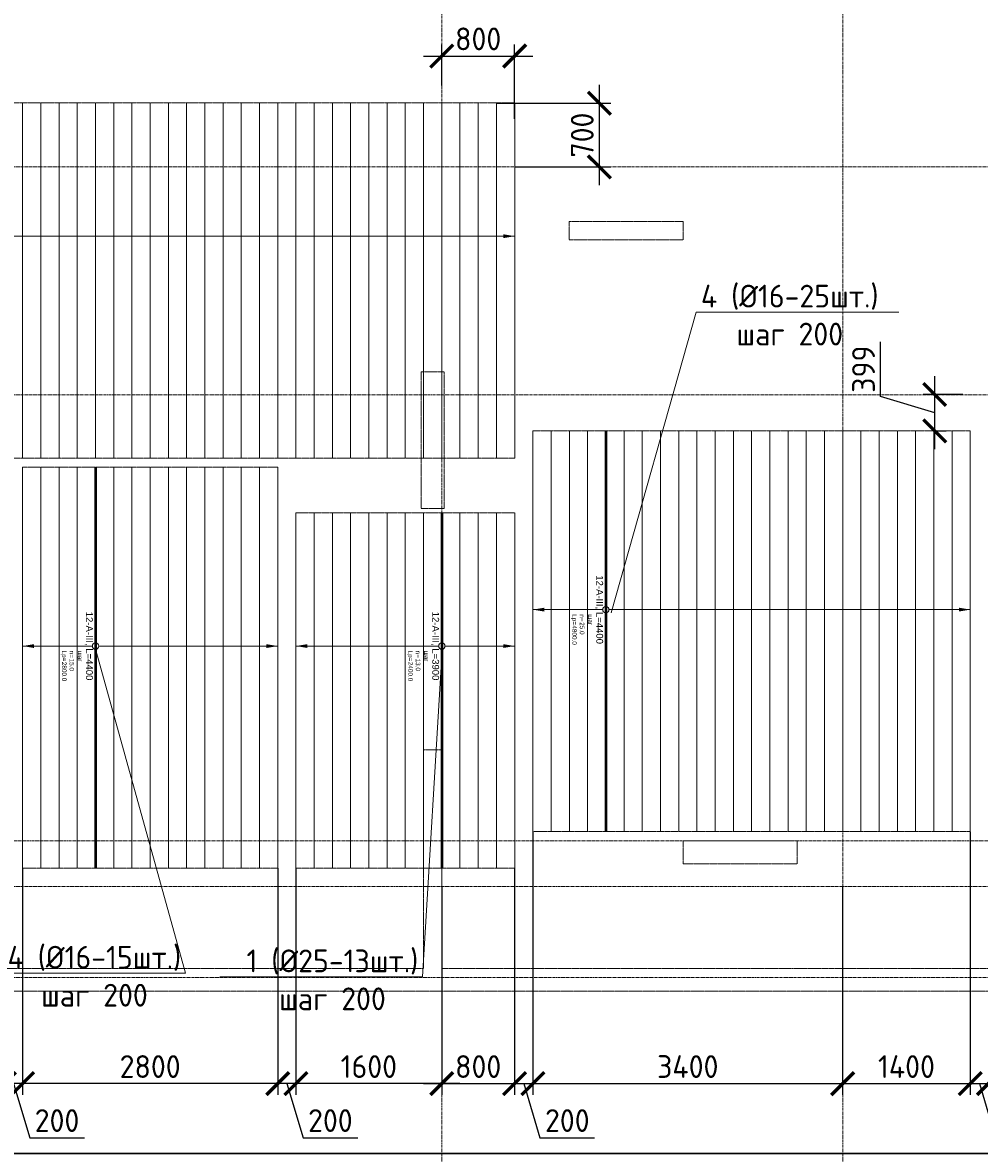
# Model space of a CAD drawing. Header units: millimetres. Extents: x -56135 to 1694203, y -446411 to -23139.
# Tile 190 of 256: x 884651 to 895151, y -130129 to -117714. Entities that reach past the tile are written whole.
import ezdxf
from ezdxf import colors
from ezdxf.entities.mleader import LeaderData, LeaderLine
from ezdxf.enums import TextEntityAlignment as Align
from ezdxf.math import Vec2, Vec3

# ---------------------------------------------------------------- set-up
doc = ezdxf.new("R2010")
doc.units = ezdxf.units.MM
doc.set_wipeout_variables(frame=1)
for name, pattern in [('01 Штриховая _4 мм_', [6, 3.5, -2.5]), ('______5', [1100, 800, -100, 100, -100]), ('GOST2.303 4', [7, 5, -2, 0]), ('осевая', [50.8, 31.75, -6.35, 6.35, -6.35])]:
    doc.linetypes.add(name, pattern=pattern)
for name, color, linetype, lineweight in [('0 Фундамент', 5, 'Continuous', 30), ('АрмСтер', 2, 'Continuous', 50), ('контур распр. стерхней', 2, 'GOST2.303 4', 20), ('Оси', 40, '______5', 18), ('подоснова', 151, 'Continuous', 5), ('РАЗМЕРЫ', 1, 'Continuous', 9), ('СТЕНЫ', 3, 'Continuous', 30)]:
    doc.layers.add(name, color=color, linetype=linetype, lineweight=lineweight)
doc.layers.add('АрмСтер_атрибуты', color=2, linetype='Continuous', lineweight=0, plot=False)
doc.layers.add('АрмСтер_невид', color=8, linetype='Continuous', lineweight=0, plot=False)
doc.styles.add('GOST-2.304_Type-B', font='GOST_Common.ttf')
doc.styles.get("Standard").update_dxf_attribs({"font": 'arial.ttf'})
doc.styles.add('Аннотативный', font='arial.ttf')
doc.dimstyles.new('СПДС', dxfattribs={"dimscale": 100, "dimtxt": 2.5, "dimasz": 2.5, "dimexe": 1.25, "dimexo": 0, "dimtad": 1, "dimdec": 0, "dimtxsty": 'GOST-2.304_Type-B', "dimblk": 'ARCHTICK', "dimcen": 2.5, "dimdle": 2, "dimadec": 0, "dimazin": 2, "dimtfac": 0.75, "dimtdec": 0, "dimtmove": 1, "dimatfit": 3, "dimfxl": 1, "dimtolj": 1, "dimarcsym": 1})

# ---------------------------------------------------------------- blocks, each defined once
blk = doc.blocks.new('оси 2.2-2.3')
at = {"layer": 'Оси', "color": 16, "linetype": 'осевая', "lineweight": 0, "transparency": 33554687}
for p, q in [((501554.9, -104267.9), (501554.9, -134893.5)), ((505954.9, -104267.9), (505954.9, -134893.5)), ((468076.3, -119495.4), (524372.9, -119495.4)), ((468076.3, -121995.4), (524372.9, -121995.4)), ((468653.8, -126895.4), (523707.4, -126895.4)), ((468076.3, -127395.4), (524372.9, -127395.4)), ((468076.3, -128395.4), (524372.9, -128395.4))]:
    blk.add_line(p, q, dxfattribs=at)
blk = doc.blocks.new('*U183')
at = {"layer": 'АрмСтер_невид', "ltscale": 100}
for p, q in [((-1463, 800), (2437, 800)), ((-1463, 600), (2437, 600)), ((-1463, 400), (2437, 400)), ((-1463, 200), (2437, 200)), ((-1463, -200), (2437, -200)), ((-1463, -400), (2437, -400)), ((-1463, -600), (2437, -600)), ((-1463, -800), (2437, -800)), ((-1463, -1000), (2437, -1000)), ((-1463, -1200), (2437, -1200)), ((-1463, -1400), (2437, -1400)), ((-1463, -1600), (2437, -1600))]:
    blk.add_line(p, q, dxfattribs=at)
at = {"layer": 'РАЗМЕРЫ'}
for p, q in [((112, 800), (-112, 800)), ((112, -1600), (-112, -1600))]:
    blk.add_line(p, q, dxfattribs=at)
at = {"layer": 'РАЗМЕРЫ', "ltscale": 15}
blk.add_line((0, -1600), (0, 800), dxfattribs=at)
at = {"layer": 'РАЗМЕРЫ'}
for points in [[(0, 800), (21, 675), (-21, 675)], [(0, -1600), (21, -1475), (-21, -1475)]]:
    blk.add_solid(points, dxfattribs=at)
at = {"layer": 'АрмСтер_атрибуты', "color": 215, "ltscale": 15, "style": 'Аннотативный'}
for s, p in [('шаг', (51, -194)), ('n=', (51, -285)), ('Lр=', (50, -368))]:
    blk.add_text(s, height=50, dxfattribs=at).set_placement(p)
at = {"layer": 'АрмСтер_атрибуты', "style": 'Аннотативный', "flags": 8}
blk.add_attdef('ПОЗ', (110, 30), '', height=75, dxfattribs=at)
at = {"layer": 'АрмСтер_атрибуты', "color": 215, "style": 'Аннотативный'}
for tag, p, flags in [('КОЛ', (138, -285), 8), ('ШАГ', (191, -194), 10), ('ШИРИНА', (173, -368), 8)]:
    blk.add_attdef(tag, p, '', height=50, dxfattribs=dict(at, flags=flags))
at = {"layer": 'АрмСтер_атрибуты', "flags": 9}
for tag, p in [('МАССА', (-1034, -1010)), ('ОБОЗНАЧЕНИЕ', (-1034, -1124))]:
    blk.add_attdef(tag, p, '', height=75, dxfattribs=at)
at = {"linetype": 'Continuous', "lineweight": 0}
blk.add_wipeout([(35, 0), (28, 21), (11, 33), (-11, 33), (-28, 21), (-35, 0), (-28, -21), (-11, -33), (11, -33), (28, -21)], dxfattribs=at)
at = {"color": 0, "linetype": 'ByBlock', "lineweight": -2, "ltscale": 100}
blk.add_line((-1463, 0), (2437, 0), dxfattribs=at)
at = {"layer": 'АрмСтер_невид', "ltscale": 100}
blk.add_line((-1463, 0), (2437, 0), dxfattribs=at)
at = {"layer": 'РАЗМЕРЫ'}
blk.add_circle((0, 0), 35, dxfattribs=at)
at = {"layer": 'АрмСтер_атрибуты', "style": 'Аннотативный', "flags": 8}
blk.add_attdef('НАИМЕНОВАНИЕ', text='', height=75, dxfattribs=at).set_placement((0, -29), align=Align.TOP_CENTER)
blk = doc.blocks.new('_None')
blk = doc.blocks.new('*U188')
at = {"layer": 'АрмСтер_невид', "ltscale": 100}
for p, q in [((-1463, 10400), (2437, 10400)), ((-1463, 10200), (2437, 10200)), ((-1463, 10000), (2437, 10000)), ((-1463, 9800), (2437, 9800)), ((-1463, 9600), (2437, 9600)), ((-1463, 9400), (2437, 9400)), ((-1463, 9200), (2437, 9200)), ((-1463, 9000), (2437, 9000)), ((-1463, 8800), (2437, 8800)), ((-1463, 8600), (2437, 8600)), ((-1463, 8400), (2437, 8400)), ((-1463, 8200), (2437, 8200)), ((-1463, 8000), (2437, 8000)), ((-1463, 7800), (2437, 7800)), ((-1463, 7600), (2437, 7600)), ((-1463, 7400), (2437, 7400)), ((-1463, 7200), (2437, 7200)), ((-1463, 7000), (2437, 7000)), ((-1463, 6800), (2437, 6800)), ((-1463, 6600), (2437, 6600)), ((-1463, 6400), (2437, 6400)), ((-1463, 6200), (2437, 6200)), ((-1463, 6000), (2437, 6000)), ((-1463, 5800), (2437, 5800)), ((-1463, 5600), (2437, 5600)), ((-1463, 5400), (2437, 5400)), ((-1463, 5200), (2437, 5200)), ((-1463, 5000), (2437, 5000))]:
    blk.add_line(p, q, dxfattribs=at)
at = {"layer": 'РАЗМЕРЫ'}
blk.add_line((112, 10400), (-112, 10400), dxfattribs=at)
at = {"layer": 'РАЗМЕРЫ', "ltscale": 15}
blk.add_line((0, -1600), (0, 10400), dxfattribs=at)
at = {"layer": 'РАЗМЕРЫ'}
blk.add_solid([(0, 10400), (21, 10275), (-21, 10275)], dxfattribs=at)
at = {"layer": 'АрмСтер_атрибуты', "style": 'Аннотативный', "flags": 8}
blk.add_attdef('ПОЗ', (110, 30), '', height=75, dxfattribs=at)
blk.add_attdef('НАИМЕНОВАНИЕ', text='', height=75, dxfattribs=at).set_placement((0, -29), align=Align.TOP_CENTER)
at = {"layer": 'АрмСтер_атрибуты', "color": 215, "style": 'Аннотативный'}
for tag, p, flags in [('КОЛ', (138, -285), 8), ('ШАГ', (191, -194), 10), ('ШИРИНА', (173, -368), 8)]:
    blk.add_attdef(tag, p, '', height=50, dxfattribs=dict(at, flags=flags))
at = {"layer": 'АрмСтер_атрибуты', "flags": 9}
for tag, p in [('МАССА', (-1034, -1010)), ('ОБОЗНАЧЕНИЕ', (-1034, -1124))]:
    blk.add_attdef(tag, p, '', height=75, dxfattribs=at)
blk = doc.blocks.new('*U189')
at = {"layer": 'АрмСтер_невид', "ltscale": 100}
for p, q in [((-1963, 2000), (2437, 2000)), ((-1963, 1800), (2437, 1800)), ((-1963, 1600), (2437, 1600)), ((-1963, 1400), (2437, 1400)), ((-1963, 1200), (2437, 1200)), ((-1963, 1000), (2437, 1000)), ((-1963, 800), (2437, 800)), ((-1963, 600), (2437, 600)), ((-1963, 400), (2437, 400)), ((-1963, 200), (2437, 200)), ((-1963, -200), (2437, -200)), ((-1963, -400), (2437, -400)), ((-1963, -600), (2437, -600)), ((-1963, -800), (2437, -800))]:
    blk.add_line(p, q, dxfattribs=at)
at = {"layer": 'РАЗМЕРЫ'}
for p, q in [((112, 2000), (-112, 2000)), ((112, -800), (-112, -800))]:
    blk.add_line(p, q, dxfattribs=at)
at = {"layer": 'РАЗМЕРЫ', "ltscale": 15}
blk.add_line((0, -800), (0, 2000), dxfattribs=at)
at = {"layer": 'РАЗМЕРЫ'}
for points in [[(0, 2000), (21, 1875), (-21, 1875)], [(0, -800), (21, -675), (-21, -675)]]:
    blk.add_solid(points, dxfattribs=at)
at = {"layer": 'АрмСтер_атрибуты', "color": 215, "ltscale": 15, "style": 'Аннотативный'}
for s, p in [('шаг', (51, -194)), ('n=', (51, -285)), ('Lр=', (50, -368))]:
    blk.add_text(s, height=50, dxfattribs=at).set_placement(p)
at = {"layer": 'АрмСтер_атрибуты', "style": 'Аннотативный', "flags": 8}
blk.add_attdef('ПОЗ', (110, 30), '', height=75, dxfattribs=at)
at = {"layer": 'АрмСтер_атрибуты', "color": 215, "style": 'Аннотативный'}
for tag, p, flags in [('КОЛ', (138, -285), 8), ('ШАГ', (191, -194), 10), ('ШИРИНА', (173, -368), 8)]:
    blk.add_attdef(tag, p, '', height=50, dxfattribs=dict(at, flags=flags))
at = {"layer": 'АрмСтер_атрибуты', "flags": 9}
for tag, p in [('МАССА', (-1034, -1010)), ('ОБОЗНАЧЕНИЕ', (-1034, -1124))]:
    blk.add_attdef(tag, p, '', height=75, dxfattribs=at)
at = {"linetype": 'Continuous', "lineweight": 0}
blk.add_wipeout([(35, 0), (28, 21), (11, 33), (-11, 33), (-28, 21), (-35, 0), (-28, -21), (-11, -33), (11, -33), (28, -21)], dxfattribs=at)
at = {"color": 0, "linetype": 'ByBlock', "lineweight": -2, "ltscale": 100}
blk.add_line((-1963, 0), (2437, 0), dxfattribs=at)
at = {"layer": 'АрмСтер_невид', "ltscale": 100}
blk.add_line((-1963, 0), (2437, 0), dxfattribs=at)
at = {"layer": 'РАЗМЕРЫ'}
blk.add_circle((0, 0), 35, dxfattribs=at)
at = {"layer": 'АрмСтер_атрибуты', "style": 'Аннотативный', "flags": 8}
blk.add_attdef('НАИМЕНОВАНИЕ', text='', height=75, dxfattribs=at).set_placement((0, -29), align=Align.TOP_CENTER)
blk = doc.blocks.new('*U190')
at = {"layer": 'АрмСтер_невид', "ltscale": 100}
for p, q in [((-1963, 4000), (2437, 4000)), ((-1963, 3800), (2437, 3800)), ((-1963, 3600), (2437, 3600)), ((-1963, 3400), (2437, 3400)), ((-1963, 3200), (2437, 3200)), ((-1963, 3000), (2437, 3000)), ((-1963, 2800), (2437, 2800)), ((-1963, 2600), (2437, 2600)), ((-1963, 2400), (2437, 2400)), ((-1963, 2200), (2437, 2200)), ((-1963, 2000), (2437, 2000)), ((-1963, 1800), (2437, 1800)), ((-1963, 1600), (2437, 1600)), ((-1963, 1400), (2437, 1400)), ((-1963, 1200), (2437, 1200)), ((-1963, 1000), (2437, 1000)), ((-1963, 800), (2437, 800)), ((-1963, 600), (2437, 600)), ((-1963, 400), (2437, 400)), ((-1963, 200), (2437, 200)), ((-1963, -200), (2437, -200)), ((-1963, -400), (2437, -400)), ((-1963, -600), (2437, -600)), ((-1963, -800), (2437, -800))]:
    blk.add_line(p, q, dxfattribs=at)
at = {"layer": 'РАЗМЕРЫ'}
for p, q in [((112, 4000), (-112, 4000)), ((112, -800), (-112, -800))]:
    blk.add_line(p, q, dxfattribs=at)
at = {"layer": 'РАЗМЕРЫ', "ltscale": 15}
blk.add_line((0, -800), (0, 4000), dxfattribs=at)
at = {"layer": 'РАЗМЕРЫ'}
for points in [[(0, 4000), (21, 3875), (-21, 3875)], [(0, -800), (21, -675), (-21, -675)]]:
    blk.add_solid(points, dxfattribs=at)
at = {"layer": 'АрмСтер_атрибуты', "color": 215, "ltscale": 15, "style": 'Аннотативный'}
for s, p in [('шаг', (51, -194)), ('n=', (51, -285)), ('Lр=', (50, -368))]:
    blk.add_text(s, height=50, dxfattribs=at).set_placement(p)
at = {"layer": 'АрмСтер_атрибуты', "style": 'Аннотативный', "flags": 8}
blk.add_attdef('ПОЗ', (110, 30), '', height=75, dxfattribs=at)
at = {"layer": 'АрмСтер_атрибуты', "color": 215, "style": 'Аннотативный'}
for tag, p, flags in [('КОЛ', (138, -285), 8), ('ШАГ', (191, -194), 10), ('ШИРИНА', (173, -368), 8)]:
    blk.add_attdef(tag, p, '', height=50, dxfattribs=dict(at, flags=flags))
at = {"layer": 'АрмСтер_атрибуты', "flags": 9}
for tag, p in [('МАССА', (-1034, -1010)), ('ОБОЗНАЧЕНИЕ', (-1034, -1124))]:
    blk.add_attdef(tag, p, '', height=75, dxfattribs=at)
at = {"linetype": 'Continuous', "lineweight": 0}
blk.add_wipeout([(35, 0), (28, 21), (11, 33), (-11, 33), (-28, 21), (-35, 0), (-28, -21), (-11, -33), (11, -33), (28, -21)], dxfattribs=at)
at = {"color": 0, "linetype": 'ByBlock', "lineweight": -2, "ltscale": 100}
blk.add_line((-1963, 0), (2437, 0), dxfattribs=at)
at = {"layer": 'АрмСтер_невид', "ltscale": 100}
blk.add_line((-1963, 0), (2437, 0), dxfattribs=at)
at = {"layer": 'РАЗМЕРЫ'}
blk.add_circle((0, 0), 35, dxfattribs=at)
at = {"layer": 'АрмСтер_атрибуты', "style": 'Аннотативный', "flags": 8}
blk.add_attdef('НАИМЕНОВАНИЕ', text='', height=75, dxfattribs=at).set_placement((0, -29), align=Align.TOP_CENTER)
blk = doc.blocks.new('_ArchTick')
at = {"color": 0, "linetype": 'ByBlock', "const_width": 0.15}
blk.add_lwpolyline([(-0.5, -0.5), (0.5, 0.5)], dxfattribs=at)
blk = doc.blocks.new('*D210')
at = {"layer": 'DEFPOINTS', "color": 0, "transparency": 16777216}
for p in [(890051, -118081), (889251, -118406), (890051, -118770)]:
    blk.add_point(p, dxfattribs=at)
at = {"layer": 'РАЗМЕРЫ', "color": 0, "lineweight": -2, "transparency": 16777216}
for p, q in [((889251, -118406), (889251, -117956)), ((890051, -118770), (890051, -117956)), ((889051, -118081), (890251, -118081))]:
    blk.add_line(p, q, dxfattribs=at)
at = {"layer": 'РАЗМЕРЫ', "color": 0, "lineweight": -2, "transparency": 16777216, "xscale": 250, "yscale": 250, "zscale": 250, "rotation": 180}
blk.add_blockref('_ArchTick', (889251, -118081), dxfattribs=at)
at = {"layer": 'РАЗМЕРЫ', "color": 0, "lineweight": -2, "transparency": 16777216, "xscale": 250, "yscale": 250, "zscale": 250}
blk.add_blockref('_ArchTick', (890051, -118081), dxfattribs=at)
at = {"layer": 'РАЗМЕРЫ', "color": 0, "transparency": 16777216, "insert": (889651, -117893), "char_height": 250, "attachment_point": 5, "style": 'GOST-2.304_Type-B'}
blk.add_mtext('\\A1;800', dxfattribs=at)
blk = doc.blocks.new('*D212')
at = {"layer": 'DEFPOINTS', "color": 0, "transparency": 16777216}
for p in [(890051, -126997), (889251, -127199), (890051, -129363)]:
    blk.add_point(p, dxfattribs=at)
at = {"layer": 'РАЗМЕРЫ', "color": 0, "lineweight": -2, "transparency": 16777216}
for p, q in [((890051, -126997), (890051, -129488)), ((889251, -127199), (889251, -129488)), ((889051, -129363), (890251, -129363))]:
    blk.add_line(p, q, dxfattribs=at)
at = {"layer": 'РАЗМЕРЫ', "color": 0, "lineweight": -2, "transparency": 16777216, "xscale": 250, "yscale": 250, "zscale": 250, "rotation": 180}
blk.add_blockref('_ArchTick', (889251, -129363), dxfattribs=at)
at = {"layer": 'РАЗМЕРЫ', "color": 0, "lineweight": -2, "transparency": 16777216, "xscale": 250, "yscale": 250, "zscale": 250}
blk.add_blockref('_ArchTick', (890051, -129363), dxfattribs=at)
at = {"layer": 'РАЗМЕРЫ', "color": 0, "transparency": 16777216, "insert": (889651, -129176), "char_height": 250, "attachment_point": 5, "style": 'GOST-2.304_Type-B'}
blk.add_mtext('\\A1;800', dxfattribs=at)
blk = doc.blocks.new('*D213')
at = {"layer": 'DEFPOINTS', "color": 0, "transparency": 16777216}
for p in [(887651, -126997), (889251, -128900), (887651, -129363)]:
    blk.add_point(p, dxfattribs=at)
at = {"layer": 'РАЗМЕРЫ', "color": 0, "lineweight": -2, "transparency": 16777216}
for p, q in [((887651, -126997), (887651, -129488)), ((889251, -128900), (889251, -129488)), ((889451, -129363), (887451, -129363))]:
    blk.add_line(p, q, dxfattribs=at)
at = {"layer": 'РАЗМЕРЫ', "color": 0, "lineweight": -2, "transparency": 16777216, "xscale": 250, "yscale": 250, "zscale": 250, "rotation": 180}
blk.add_blockref('_ArchTick', (887651, -129363), dxfattribs=at)
at = {"layer": 'РАЗМЕРЫ', "color": 0, "lineweight": -2, "transparency": 16777216, "xscale": 250, "yscale": 250, "zscale": 250}
blk.add_blockref('_ArchTick', (889251, -129363), dxfattribs=at)
at = {"layer": 'РАЗМЕРЫ', "color": 0, "transparency": 16777216, "insert": (888451, -129176), "char_height": 250, "attachment_point": 5, "style": 'GOST-2.304_Type-B'}
blk.add_mtext('\\A1;1600', dxfattribs=at)
blk = doc.blocks.new('*D214')
at = {"layer": 'DEFPOINTS', "color": 0, "transparency": 16777216}
for p in [(884651, -126997), (887451, -126997), (884651, -129363)]:
    blk.add_point(p, dxfattribs=at)
at = {"layer": 'РАЗМЕРЫ', "color": 0, "lineweight": -2, "transparency": 16777216}
for p, q in [((884651, -126997), (884651, -129488)), ((887451, -126997), (887451, -129488)), ((887651, -129363), (884451, -129363))]:
    blk.add_line(p, q, dxfattribs=at)
at = {"layer": 'РАЗМЕРЫ', "color": 0, "lineweight": -2, "transparency": 16777216, "xscale": 250, "yscale": 250, "zscale": 250, "rotation": 180}
blk.add_blockref('_ArchTick', (884651, -129363), dxfattribs=at)
at = {"layer": 'РАЗМЕРЫ', "color": 0, "lineweight": -2, "transparency": 16777216, "xscale": 250, "yscale": 250, "zscale": 250}
blk.add_blockref('_ArchTick', (887451, -129363), dxfattribs=at)
at = {"layer": 'РАЗМЕРЫ', "color": 0, "transparency": 16777216, "insert": (886051, -129176), "char_height": 250, "attachment_point": 5, "style": 'GOST-2.304_Type-B'}
blk.add_mtext('\\A1;2800', dxfattribs=at)
blk = doc.blocks.new('*D215')
at = {"layer": 'DEFPOINTS', "color": 0, "transparency": 16777216}
for p in [(887451, -128919), (887651, -128919), (887451, -129363)]:
    blk.add_point(p, dxfattribs=at)
at = {"layer": 'РАЗМЕРЫ', "color": 0, "lineweight": -2, "transparency": 16777216}
for p, q in [((887451, -128919), (887451, -129488)), ((887651, -128919), (887651, -129488)), ((887851, -129363), (887251, -129363)), ((887551, -129363), (887729, -129957)), ((887729, -129957), (888329, -129957))]:
    blk.add_line(p, q, dxfattribs=at)
at = {"layer": 'РАЗМЕРЫ', "color": 0, "lineweight": -2, "transparency": 16777216, "xscale": 250, "yscale": 250, "zscale": 250, "rotation": 180}
blk.add_blockref('_ArchTick', (887451, -129363), dxfattribs=at)
at = {"layer": 'РАЗМЕРЫ', "color": 0, "lineweight": -2, "transparency": 16777216, "xscale": 250, "yscale": 250, "zscale": 250}
blk.add_blockref('_ArchTick', (887651, -129363), dxfattribs=at)
at = {"layer": 'РАЗМЕРЫ', "color": 0, "transparency": 16777216, "insert": (888029, -129769), "char_height": 250, "attachment_point": 5, "style": 'GOST-2.304_Type-B'}
blk.add_mtext('\\A1;200', dxfattribs=at)
blk = doc.blocks.new('*D216')
at = {"layer": 'DEFPOINTS', "color": 0, "transparency": 16777216}
for p in [(884451, -126871), (884651, -128879), (884451, -129363)]:
    blk.add_point(p, dxfattribs=at)
at = {"layer": 'РАЗМЕРЫ', "color": 0, "lineweight": -2, "transparency": 16777216}
for p, q in [((884451, -126871), (884451, -129488)), ((884651, -128879), (884651, -129488)), ((884851, -129363), (884251, -129363)), ((884551, -129363), (884729, -129957)), ((884729, -129957), (885329, -129957))]:
    blk.add_line(p, q, dxfattribs=at)
at = {"layer": 'РАЗМЕРЫ', "color": 0, "lineweight": -2, "transparency": 16777216, "xscale": 250, "yscale": 250, "zscale": 250, "rotation": 180}
blk.add_blockref('_ArchTick', (884451, -129363), dxfattribs=at)
at = {"layer": 'РАЗМЕРЫ', "color": 0, "lineweight": -2, "transparency": 16777216, "xscale": 250, "yscale": 250, "zscale": 250}
blk.add_blockref('_ArchTick', (884651, -129363), dxfattribs=at)
at = {"layer": 'РАЗМЕРЫ', "color": 0, "transparency": 16777216, "insert": (885029, -129769), "char_height": 250, "attachment_point": 5, "style": 'GOST-2.304_Type-B'}
blk.add_mtext('\\A1;200', dxfattribs=at)
blk = doc.blocks.new('*D228')
at = {"layer": 'DEFPOINTS', "color": 0, "transparency": 16777216}
for p in [(890251, -126597), (890051, -126997), (890251, -129363)]:
    blk.add_point(p, dxfattribs=at)
at = {"layer": 'РАЗМЕРЫ', "color": 0, "lineweight": -2, "transparency": 16777216}
for p, q in [((890251, -126597), (890251, -129488)), ((890051, -126997), (890051, -129488)), ((889851, -129363), (890451, -129363)), ((890151, -129363), (890329, -129957)), ((890329, -129957), (890929, -129957))]:
    blk.add_line(p, q, dxfattribs=at)
at = {"layer": 'РАЗМЕРЫ', "color": 0, "lineweight": -2, "transparency": 16777216, "xscale": 250, "yscale": 250, "zscale": 250, "rotation": 180}
blk.add_blockref('_ArchTick', (890051, -129363), dxfattribs=at)
at = {"layer": 'РАЗМЕРЫ', "color": 0, "lineweight": -2, "transparency": 16777216, "xscale": 250, "yscale": 250, "zscale": 250}
blk.add_blockref('_ArchTick', (890251, -129363), dxfattribs=at)
at = {"layer": 'РАЗМЕРЫ', "color": 0, "transparency": 16777216, "insert": (890629, -129769), "char_height": 250, "attachment_point": 5, "style": 'GOST-2.304_Type-B'}
blk.add_mtext('\\A1;200', dxfattribs=at)
blk = doc.blocks.new('*D229')
at = {"layer": 'DEFPOINTS', "color": 0, "transparency": 16777216}
for p in [(890251, -126597), (893651, -127199), (893651, -129363)]:
    blk.add_point(p, dxfattribs=at)
at = {"layer": 'РАЗМЕРЫ', "color": 0, "lineweight": -2, "transparency": 16777216}
for p, q in [((890251, -126597), (890251, -129488)), ((893651, -127199), (893651, -129488)), ((890051, -129363), (893851, -129363))]:
    blk.add_line(p, q, dxfattribs=at)
at = {"layer": 'РАЗМЕРЫ', "color": 0, "lineweight": -2, "transparency": 16777216, "xscale": 250, "yscale": 250, "zscale": 250, "rotation": 180}
blk.add_blockref('_ArchTick', (890251, -129363), dxfattribs=at)
at = {"layer": 'РАЗМЕРЫ', "color": 0, "lineweight": -2, "transparency": 16777216, "xscale": 250, "yscale": 250, "zscale": 250}
blk.add_blockref('_ArchTick', (893651, -129363), dxfattribs=at)
at = {"layer": 'РАЗМЕРЫ', "color": 0, "transparency": 16777216, "insert": (891951, -129176), "char_height": 250, "attachment_point": 5, "style": 'GOST-2.304_Type-B'}
blk.add_mtext('\\A1;3400', dxfattribs=at)
blk = doc.blocks.new('*D230')
at = {"layer": 'DEFPOINTS', "color": 0, "transparency": 16777216}
for p in [(895051, -126597), (893651, -127199), (895051, -129363)]:
    blk.add_point(p, dxfattribs=at)
at = {"layer": 'РАЗМЕРЫ', "color": 0, "lineweight": -2, "transparency": 16777216}
for p, q in [((895051, -126597), (895051, -129488)), ((893651, -127199), (893651, -129488)), ((893451, -129363), (895251, -129363))]:
    blk.add_line(p, q, dxfattribs=at)
at = {"layer": 'РАЗМЕРЫ', "color": 0, "lineweight": -2, "transparency": 16777216, "xscale": 250, "yscale": 250, "zscale": 250, "rotation": 180}
blk.add_blockref('_ArchTick', (893651, -129363), dxfattribs=at)
at = {"layer": 'РАЗМЕРЫ', "color": 0, "lineweight": -2, "transparency": 16777216, "xscale": 250, "yscale": 250, "zscale": 250}
blk.add_blockref('_ArchTick', (895051, -129363), dxfattribs=at)
at = {"layer": 'РАЗМЕРЫ', "color": 0, "transparency": 16777216, "insert": (894351, -129176), "char_height": 250, "attachment_point": 5, "style": 'GOST-2.304_Type-B'}
blk.add_mtext('\\A1;1400', dxfattribs=at)
blk = doc.blocks.new('*D231')
at = {"layer": 'DEFPOINTS', "color": 0, "transparency": 16777216}
for p in [(895051, -126597), (895251, -127139), (895251, -129363)]:
    blk.add_point(p, dxfattribs=at)
at = {"layer": 'РАЗМЕРЫ', "color": 0, "lineweight": -2, "transparency": 16777216}
for p, q in [((895051, -126597), (895051, -129488)), ((895251, -127139), (895251, -129488)), ((894851, -129363), (895451, -129363)), ((895151, -129363), (895329, -129957)), ((895329, -129957), (895929, -129957))]:
    blk.add_line(p, q, dxfattribs=at)
at = {"layer": 'РАЗМЕРЫ', "color": 0, "lineweight": -2, "transparency": 16777216, "xscale": 250, "yscale": 250, "zscale": 250, "rotation": 180}
blk.add_blockref('_ArchTick', (895051, -129363), dxfattribs=at)
at = {"layer": 'РАЗМЕРЫ', "color": 0, "lineweight": -2, "transparency": 16777216, "xscale": 250, "yscale": 250, "zscale": 250}
blk.add_blockref('_ArchTick', (895251, -129363), dxfattribs=at)
at = {"layer": 'РАЗМЕРЫ', "color": 0, "transparency": 16777216, "insert": (895629, -129769), "char_height": 250, "attachment_point": 5, "style": 'GOST-2.304_Type-B'}
blk.add_mtext('\\A1;200', dxfattribs=at)
blk = doc.blocks.new('*D232')
at = {"layer": 'DEFPOINTS', "color": 0, "transparency": 16777216}
for p in [(895251, -127139), (895951, -128536), (895951, -129363)]:
    blk.add_point(p, dxfattribs=at)
at = {"layer": 'РАЗМЕРЫ', "color": 0, "lineweight": -2, "transparency": 16777216}
for p, q in [((895251, -127139), (895251, -129488)), ((895951, -128536), (895951, -129488)), ((895051, -129363), (896151, -129363))]:
    blk.add_line(p, q, dxfattribs=at)
at = {"layer": 'РАЗМЕРЫ', "color": 0, "lineweight": -2, "transparency": 16777216, "xscale": 250, "yscale": 250, "zscale": 250, "rotation": 180}
blk.add_blockref('_ArchTick', (895251, -129363), dxfattribs=at)
at = {"layer": 'РАЗМЕРЫ', "color": 0, "lineweight": -2, "transparency": 16777216, "xscale": 250, "yscale": 250, "zscale": 250}
blk.add_blockref('_ArchTick', (895951, -129363), dxfattribs=at)
at = {"layer": 'РАЗМЕРЫ', "color": 0, "transparency": 16777216, "insert": (895601, -129176), "char_height": 250, "attachment_point": 5, "style": 'GOST-2.304_Type-B'}
blk.add_mtext('\\A1;700', dxfattribs=at)
blk = doc.blocks.new('*D252')
at = {"layer": 'DEFPOINTS', "color": 0, "transparency": 16777216}
for p in [(894661, -121797), (894970, -121797), (894651, -122197)]:
    blk.add_point(p, dxfattribs=at)
at = {"layer": 'РАЗМЕРЫ', "color": 0, "lineweight": -2, "transparency": 16777216}
for p, q in [((894067, -121819), (894067, -121219)), ((894661, -122397), (894661, -121597)), ((894661, -121997), (894067, -121819)), ((894970, -121797), (894536, -121797)), ((894651, -122197), (894786, -122197))]:
    blk.add_line(p, q, dxfattribs=at)
at = {"layer": 'РАЗМЕРЫ', "color": 0, "lineweight": -2, "transparency": 16777216, "xscale": 250, "yscale": 250, "zscale": 250}
for p, rotation in [((894661, -121797), 90), ((894661, -122197), 270)]:
    blk.add_blockref('_ArchTick', p, dxfattribs=dict(at, rotation=rotation))
at = {"layer": 'РАЗМЕРЫ', "color": 0, "transparency": 16777216, "insert": (893880, -121519), "char_height": 250, "attachment_point": 5, "rotation": 90, "style": 'GOST-2.304_Type-B'}
blk.add_mtext('\\A1;399', dxfattribs=at)
blk = doc.blocks.new('*D253')
at = {"layer": 'DEFPOINTS', "color": 0, "transparency": 16777216}
for p in [(889851, -118599), (890981, -118599), (890051, -119299)]:
    blk.add_point(p, dxfattribs=at)
at = {"layer": 'РАЗМЕРЫ', "color": 0, "lineweight": -2, "transparency": 16777216}
for p, q in [((890981, -119499), (890981, -118399)), ((889851, -118599), (891106, -118599)), ((890051, -119299), (891106, -119299))]:
    blk.add_line(p, q, dxfattribs=at)
at = {"layer": 'РАЗМЕРЫ', "color": 0, "lineweight": -2, "transparency": 16777216, "xscale": 250, "yscale": 250, "zscale": 250}
for p, rotation in [((890981, -118599), 90), ((890981, -119299), 270)]:
    blk.add_blockref('_ArchTick', p, dxfattribs=dict(at, rotation=rotation))
at = {"layer": 'РАЗМЕРЫ', "color": 0, "transparency": 16777216, "insert": (890793, -118949), "char_height": 250, "attachment_point": 5, "rotation": 90, "style": 'GOST-2.304_Type-B'}
blk.add_mtext('\\A1;700', dxfattribs=at)
blk = doc.blocks.new('стены  тп')
at = {"layer": 'СТЕНЫ', "color": 251, "linetype": '01 Штриховая _4 мм_', "lineweight": 0, "true_color": 0x636466}
for p, q in [((572462, -330226, 3100), (571212, -330226, 3100)), ((571212, -330226, 3100), (571212, -330426, 3100)), ((572462, -330426, 3100), (572462, -330226, 3100)), ((571212, -330426, 3100), (572462, -330426, 3100)), ((569837, -331876, 3100), (569587, -331876, 3100)), ((569587, -331876, 3100), (569587, -332306, 3100)), ((569837, -331996, 3100), (569837, -331876, 3100)), ((569837, -333376, 3100), (569837, -331996, 3100)), ((569587, -332306, 3100), (569587, -332426, 3100)), ((569587, -332426, 3100), (569587, -333376, 3100)), ((569587, -333376, 3100), (569812, -333376, 3100)), ((569812, -333376, 3100), (569837, -333376, 3100)), ((569692, -336026, 3100), (569612, -336026, 3100)), ((569612, -336026, 3100), (569612, -336146, 3100)), ((569812, -336026, 3100), (569692, -336026, 3100)), ((569812, -338426, 3100), (569812, -336026, 3100)), ((569612, -336146, 3100), (569612, -338426, 3100)), ((572713, -337026, 3100), (572463, -337026, 3100)), ((572463, -337026, 3100), (572463, -337276, 3100)), ((572833, -337026, 3100), (572713, -337026, 3100)), ((573713, -337026, 3100), (572833, -337026, 3100)), ((573713, -337276, 3100), (573713, -337026, 3100)), ((572463, -337276, 3100), (572713, -337276, 3100)), ((572713, -337276, 3100), (573543, -337276, 3100)), ((573543, -337276, 3100), (573663, -337276, 3100)), ((573663, -337276, 3100), (573713, -337276, 3100)), ((565812, -338426, 3100), (564112, -338426, 3100)), ((565932, -338426, 3100), (565812, -338426, 3100)), ((567632, -338426, 3100), (565932, -338426, 3100)), ((567752, -338426, 3100), (567632, -338426, 3100)), ((569612, -338426, 3100), (567752, -338426, 3100)), ((573542, -338426, 3100), (569812, -338426, 3100)), ((573662, -338426, 3100), (573542, -338426, 3100)), ((576312, -338426, 3100), (573662, -338426, 3100)), ((564162, -338676, 3100), (589512, -338676, 3100))]:
    blk.add_line(p, q, dxfattribs=at)

msp = doc.modelspace()

# ---------------------------------------------------------------- linework, layer by layer
at = {"layer": '0 Фундамент'}
msp.add_lwpolyline([(861851, -105949.2), (861851, -130129.2), (869201, -130129.2), (869201, -130129.2), (881701, -130129.2), (881701, -130129.2), (884051, -130129.2), (884051, -130129.2), (909501, -130129.2), (909501, -126049.2), (910981, -126049.2), (910981, -117449.2), (909501, -117449.2), (909501, -105949.2), (861851, -105949.2)], dxfattribs=at)
at = {"layer": 'контур распр. стерхней', "linetype": '01 Штриховая _4 мм_'}
for points in [[(878051.4, -122496.7), (878051.4, -118596.7), (890051.4, -118596.7), (890051.4, -122496.7)], [(890251.4, -126596.7), (890251.4, -122196.7), (895051.4, -122196.7), (895051.4, -126596.7)], [(884651.4, -126996.7), (884651.4, -122596.7), (887451.4, -122596.7), (887451.4, -126996.7)], [(887651.4, -126996.7), (887651.4, -123096.6), (890051.4, -123096.7), (890051.4, -126996.7)]]:
    msp.add_lwpolyline(points, close=True, dxfattribs=at)

# ---------------------------------------------------------------- block references
at = {"layer": 'РАЗМЕРЫ', "color": 1}
msp.add_blockref('оси 2.2-2.3', (387696.3, 196.2), dxfattribs=at)

# ---------------------------------------------------------------- dimensions: what is measured, and where the dimension line sits
for base, p1, p2, picture, middle in [((895951.3, -129363.1), (895251.4, -127139.5), (895951.3, -128536.2), '*D232', (895601.3, -129175.6)), ((887451.4, -129363.1), (887651.4, -128919.3), (887451.4, -128919.3), '*D215', (887792, -129769.4))]:
    dim = msp.add_linear_dim(base=base, p1=p1, p2=p2, dimstyle='СПДС', dxfattribs=at)
    dim.commit()
    dim.dimension.update_dxf_attribs({"geometry": picture, "text_midpoint": middle})

# ---------------------------------------------------------------- next in the draw order: block references
at = {"layer": 'АрмСтер', "ltscale": 15, "rotation": 270}
msp.add_blockref('*U188', (879651.4, -120059.2), dxfattribs=at)
at = {"layer": 'АрмСтер', "ltscale": 15}
ref = msp.add_blockref('*U190', (891051.4, -124159.2), dxfattribs=dict(at, rotation=270))
ref.add_attrib('НАИМЕНОВАНИЕ', '12-A-III, L=4400', dxfattribs={"layer": 'АрмСтер_атрибуты', "height": 75, "rotation": 270, "style": 'Аннотативный', "flags": 8}).set_placement((891022, -124159.2), align=Align.TOP_CENTER)
ref.add_attrib('КОЛ', '25.0', (890766.2, -124297.2), dxfattribs={"layer": 'АрмСтер_атрибуты', "color": 215, "height": 50, "rotation": 270, "style": 'Аннотативный', "flags": 8})
ref.add_attrib('ШИРИНА', '4800.0', (890683.6, -124332), dxfattribs={"layer": 'АрмСтер_атрибуты', "color": 215, "height": 50, "rotation": 270, "style": 'Аннотативный', "flags": 8})
ref = msp.add_blockref('*U183', (889251.4, -124559.2), dxfattribs=dict(at, rotation=270))
ref.add_attrib('НАИМЕНОВАНИЕ', '12-A-III, L=3900', dxfattribs={"layer": 'АрмСтер_атрибуты', "height": 75, "rotation": 270, "style": 'Аннотативный', "flags": 8}).set_placement((889222, -124559.2), align=Align.TOP_CENTER)
ref.add_attrib('КОЛ', '13.0', (888966.2, -124697.2), dxfattribs={"layer": 'АрмСтер_атрибуты', "color": 215, "height": 50, "rotation": 270, "style": 'Аннотативный', "flags": 8})
ref.add_attrib('ШИРИНА', '2400.0', (888883.6, -124732), dxfattribs={"layer": 'АрмСтер_атрибуты', "color": 215, "height": 50, "rotation": 270, "style": 'Аннотативный', "flags": 8})

# ---------------------------------------------------------------- next in the draw order: dimensions: what is measured, and where the dimension line sits
at = {"layer": 'РАЗМЕРЫ', "color": 1}
for base, p1, p2, picture, middle in [((890051.4, -118080.9), (889251.3, -118406.3), (890051.4, -118770), '*D210', (889651.3, -117893.4)), ((890251.4, -129363.1), (890051.4, -126996.7), (890251.4, -126596.7), '*D228', (890392, -129769.4)), ((893651.3, -129363.1), (890251.4, -126596.7), (893651.3, -127199.2), '*D229', (891951.3, -129175.6)), ((895051.4, -129363.1), (893651.3, -127199.2), (895051.4, -126596.7), '*D230', (894351.3, -129175.6)), ((895251.4, -129363.1), (895051.4, -126596.7), (895251.4, -127139.5), '*D231', (895392, -129769.4)), ((890051.4, -129363.1), (889251.3, -127199.2), (890051.4, -126996.7), '*D212', (889651.3, -129175.6))]:
    dim = msp.add_linear_dim(base=base, p1=p1, p2=p2, dimstyle='СПДС', dxfattribs=at)
    dim.commit()
    dim.dimension.update_dxf_attribs({"geometry": picture, "text_midpoint": middle})
for base, p1, p2, picture, middle in [((890980.7242, -118598.6627), (890051.3686, -119299.1555), (889851.3686, -118598.6627), '*D253', (890793.2242, -118948.9091)), ((894661.2377, -121797.1854), (894651.3686, -122196.6568), (894970.3475, -121797.1854), '*D252', (893879.9877, -121756.2961))]:
    dim = msp.add_linear_dim(base=base, p1=p1, p2=p2, angle=90, dimstyle='СПДС', dxfattribs=at)
    dim.commit()
    dim.dimension.update_dxf_attribs({"geometry": picture, "text_midpoint": middle})

# ---------------------------------------------------------------- next in the draw order: leaders
at = {"layer": 'подоснова', "color": 2, "ltscale": 0.3}
ml = msp.add_multileader_mtext('Standard', dxfattribs=at)
ml.set_content('4 (%%C16-25шт.)\\Pшаг 200', color=2, style='GOST-2.304_Type-B')
ml.set_leader_properties(color=256, linetype='ByLayer', lineweight=15)
ml.set_arrow_properties(name='NONE')
ml.build(insert=Vec2(0, 0))
ml.multileader.update_dxf_attribs({"text_left_attachment_type": 6, "text_right_attachment_type": 6, "dogleg_length": 0.1, "arrow_head_size": 18})
ctx = ml.context
ctx.base_point, ctx.char_height, ctx.arrow_head_size, ctx.landing_gap_size, ctx.plane_origin = Vec3(892044.8, -120892), 250, 18, 20, Vec3(882654.8, -121843.8)
ctx.left_attachment, ctx.right_attachment, ctx.text_align_type = 6, 6, 1
notes = []
notes.append((ctx, [(0, (1, 1, 0), (892044.7, -120892), (1, 0), 0.1, [(0, [(891111.6, -124194.3)], 0, [])])]))
ctx.mtext.insert, ctx.mtext.alignment, ctx.mtext.flow_direction = Vec3(893070.1, -120592), 2, 5
ml = msp.add_multileader_mtext('Standard', dxfattribs=at)
ml.set_content('1 (%%C25-13шт.)\\Pшаг 200', color=2, style='GOST-2.304_Type-B')
ml.set_leader_properties(color=256, linetype='ByLayer', lineweight=15)
ml.set_arrow_properties(name='NONE')
ml.build(insert=Vec2(0, 0))
ml.multileader.update_dxf_attribs({"text_left_attachment_type": 6, "text_right_attachment_type": 6, "dogleg_length": 0.1, "arrow_head_size": 18})
ctx = ml.context
ctx.base_point, ctx.char_height, ctx.arrow_head_size, ctx.landing_gap_size, ctx.plane_origin = Vec3(887063.6, -128190.6), 250, 18, 20, Vec3(880799.6, -122253.4)
ctx.left_attachment, ctx.right_attachment, ctx.text_align_type = 6, 6, 1
notes.append((ctx, [(1, (1, 1, 0), (889039.3, -128190.6), (-1, 0), 0.1, [(0, [(889256.5, -124603.9)], 0, [])])]))
ctx.mtext.insert, ctx.mtext.alignment, ctx.mtext.flow_direction = Vec3(888051.4, -127890.6), 2, 5
for ctx, leaders in notes:
    for number, flags, end, landing, length, lines in leaders:
        leader = LeaderData()
        leader.index, (leader.has_last_leader_line, leader.has_dogleg_vector, leader.attachment_direction) = number, flags
        leader.last_leader_point, leader.dogleg_vector, leader.dogleg_length = Vec3(end), Vec3(landing), length
        for number, points, colour, breaks in lines:
            line = LeaderLine()
            line.index, line.vertices, line.color, line.breaks = number, Vec3.list(points), colors.encode_raw_color(colour), breaks
            leader.lines.append(line)
        ctx.leaders.append(leader)

# ---------------------------------------------------------------- next in the draw order: block references
at = {"layer": 'АрмСтер', "ltscale": 15}
ref = msp.add_blockref('*U189', (885451.4, -124559.2), dxfattribs=dict(at, rotation=270))
ref.add_attrib('НАИМЕНОВАНИЕ', '12-A-III, L=4400', dxfattribs={"layer": 'АрмСтер_атрибуты', "height": 75, "rotation": 270, "style": 'Аннотативный', "flags": 8}).set_placement((885422, -124559.2), align=Align.TOP_CENTER)
ref.add_attrib('КОЛ', '15.0', (885166.2, -124697.2), dxfattribs={"layer": 'АрмСтер_атрибуты', "color": 215, "height": 50, "rotation": 270, "style": 'Аннотативный', "flags": 8})
ref.add_attrib('ШИРИНА', '2800.0', (885083.6, -124732), dxfattribs={"layer": 'АрмСтер_атрибуты', "color": 215, "height": 50, "rotation": 270, "style": 'Аннотативный', "flags": 8})

# ---------------------------------------------------------------- next in the draw order: block references
at = {"layer": 'РАЗМЕРЫ'}
msp.add_blockref('стены  тп', (319438.9, 210326.6, -3100), dxfattribs=at)

# ---------------------------------------------------------------- next in the draw order: dimensions: what is measured, and where the dimension line sits
at = {"layer": 'РАЗМЕРЫ', "color": 1}
for base, p1, p2, picture, middle in [((884451.4, -129363.1), (884651.4, -128879.2), (884451.4, -126871.3), '*D216', (884792, -129769.4)), ((884651.4, -129363.1), (887451.4, -126996.7), (884651.4, -126996.7), '*D214', (886051.4, -129175.6)), ((887651.4, -129363.1), (889251.3, -128899.8), (887651.4, -126996.7), '*D213', (888451.3, -129175.6))]:
    dim = msp.add_linear_dim(base=base, p1=p1, p2=p2, dimstyle='СПДС', dxfattribs=at)
    dim.commit()
    dim.dimension.update_dxf_attribs({"geometry": picture, "text_midpoint": middle})

# ---------------------------------------------------------------- next in the draw order: leaders
at = {"layer": 'подоснова', "color": 2, "ltscale": 0.3}
ml = msp.add_multileader_mtext('Standard', dxfattribs=at)
ml.set_content('4 (%%C16-15шт.)\\Pшаг 200', color=2, style='GOST-2.304_Type-B')
ml.set_leader_properties(color=256, linetype='ByLayer', lineweight=15)
ml.set_arrow_properties(name='NONE')
ml.build(insert=Vec2(0, 0))
ml.multileader.update_dxf_attribs({"text_left_attachment_type": 6, "text_right_attachment_type": 6, "dogleg_length": 0.1, "arrow_head_size": 18})
ctx = ml.context
ctx.base_point, ctx.char_height, ctx.arrow_head_size, ctx.landing_gap_size, ctx.plane_origin = Vec3(884438.6, -128150.8), 250, 18, 20, Vec3(876999.6, -122253.4)
ctx.left_attachment, ctx.right_attachment, ctx.text_align_type = 6, 6, 1
notes = []
notes.append((ctx, [(1, (1, 1, 0), (886439.3, -128150.8), (-1, 0), 0.1, [(0, [(885456.5, -124603.9)], 0, [])])]))
ctx.mtext.insert, ctx.mtext.alignment, ctx.mtext.flow_direction = Vec3(885438.9, -127850.8), 2, 5
for ctx, leaders in notes:
    for number, flags, end, landing, length, lines in leaders:
        leader = LeaderData()
        leader.index, (leader.has_last_leader_line, leader.has_dogleg_vector, leader.attachment_direction) = number, flags
        leader.last_leader_point, leader.dogleg_vector, leader.dogleg_length = Vec3(end), Vec3(landing), length
        for number, points, colour, breaks in lines:
            line = LeaderLine()
            line.index, line.vertices, line.color, line.breaks = number, Vec3.list(points), colors.encode_raw_color(colour), breaks
            leader.lines.append(line)
        ctx.leaders.append(leader)

doc.saveas('drawing.dxf')
